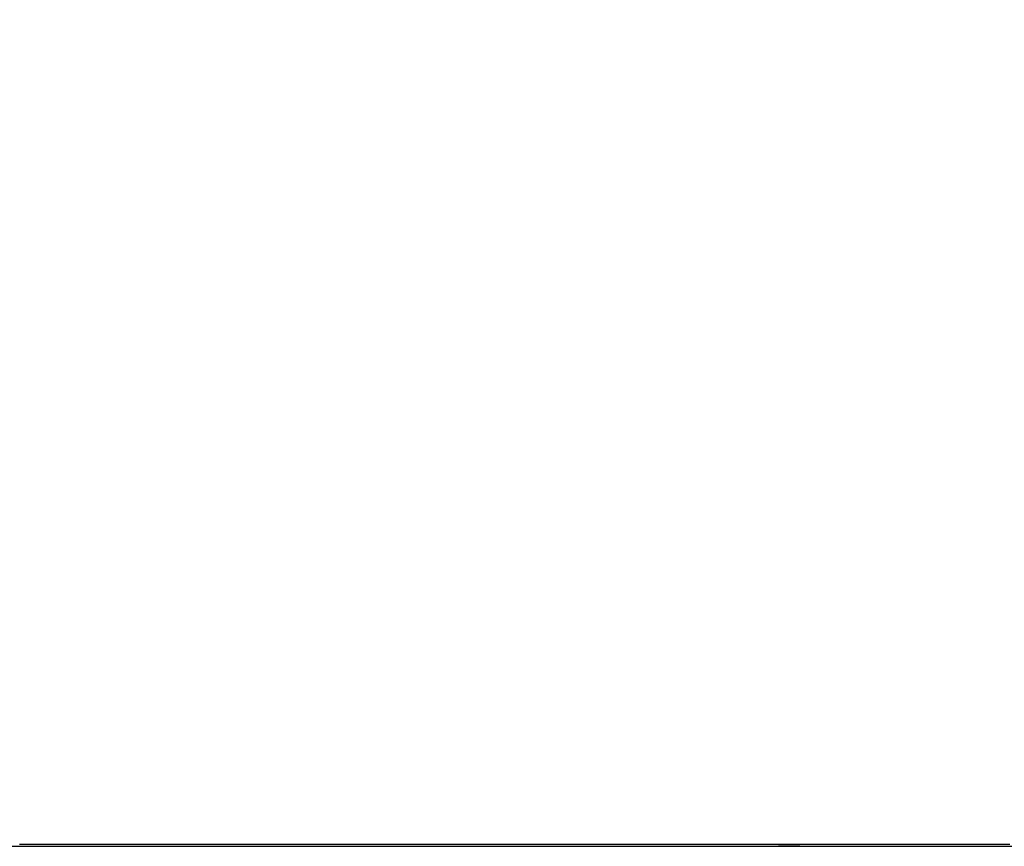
# Model space of a CAD drawing. Header units: millimetres. Extents: x 20 to 26560, y 40 to 18133.
# Tile 89 of 97: x 21331 to 22187, y 6017 to 6736. Entities that reach past the tile are written whole.
import ezdxf

# ---------------------------------------------------------------- set-up
doc = ezdxf.new("R2010")
doc.units = ezdxf.units.MM
doc.header["$LTSCALE"] = 2

msp = doc.modelspace()

# ---------------------------------------------------------------- linework, layer by layer
at = {"color": 7, "linetype": 'Continuous', "lineweight": 25}
msp.add_line((22009.42, 6016.65), (21990.7, 6016.65), dxfattribs=at)
at = {"color": 7, "linetype": 'Continuous', "lineweight": 25, "flags": 128}
for points in [[(21317.93, 6016.65), (21333.45, 6016.65), (21341.2, 6016.65), (21356.72, 6016.65), (21364.48, 6016.65), (21380, 6016.65), (21387.76, 6016.65), (21395.52, 6016.65), (21411.03, 6016.65), (21418.79, 6016.65), (21434.31, 6016.65), (21442.07, 6016.65), (21457.59, 6016.65), (21465.34, 6016.65), (21473.1, 6016.65), (21488.62, 6016.65), (21496.38, 6016.65), (21511.9, 6016.65), (21519.66, 6016.65), (21535.17, 6016.65), (21542.93, 6016.65), (21558.45, 6016.65), (21566.21, 6016.65), (21573.97, 6016.65), (21589.48, 6016.65), (21597.24, 6016.65), (21612.76, 6016.65), (21620.52, 6016.65), (21636.04, 6016.65), (21643.8, 6016.65), (21659.31, 6016.65), (21667.07, 6016.65), (21674.83, 6016.65), (21690.35, 6016.65), (21698.11, 6016.65), (21713.63, 6016.65), (21721.38, 6016.65), (21736.9, 6016.65), (21744.66, 6016.65), (21760.18, 6016.65), (21767.94, 6016.65), (21775.7, 6016.65), (21791.21, 6016.65), (21798.97, 6016.65), (21814.49, 6016.65), (21822.25, 6016.65), (21837.77, 6016.65), (21845.52, 6016.65), (21853.28, 6016.65), (21868.8, 6016.65), (21876.56, 6016.65), (21892.08, 6016.65), (21899.84, 6016.65), (21915.35, 6016.65), (21923.11, 6016.65), (21938.63, 6016.65), (21946.39, 6016.65), (21954.15, 6016.65), (21969.66, 6016.65), (21977.42, 6016.65), (21992.94, 6016.65), (22000.7, 6016.65), (22016.22, 6016.65), (22023.98, 6016.65), (22039.49, 6016.65), (22047.25, 6016.65), (22055.01, 6016.65), (22070.53, 6016.65), (22078.29, 6016.65), (22093.8, 6016.65), (22101.56, 6016.65), (22117.08, 6016.65), (22124.84, 6016.65), (22140.36, 6016.65), (22148.12, 6016.65), (22155.87, 6016.65), (22171.39, 6016.65), (22179.15, 6016.65), (22194.67, 6016.65)], [(21330.71, 6018.61), (21346.23, 6018.61), (21353.99, 6018.61), (21361.75, 6018.61), (21377.26, 6018.61), (21385.02, 6018.61), (21400.54, 6018.61), (21408.3, 6018.61), (21423.82, 6018.61), (21431.57, 6018.61), (21439.33, 6018.61), (21454.85, 6018.61), (21462.61, 6018.61), (21478.13, 6018.61), (21485.89, 6018.61), (21501.4, 6018.61), (21509.16, 6018.61), (21524.68, 6018.61), (21532.44, 6018.61), (21540.2, 6018.61), (21555.71, 6018.61), (21563.47, 6018.61), (21578.99, 6018.61), (21586.75, 6018.61), (21602.27, 6018.61), (21610.03, 6018.61), (21625.54, 6018.61), (21633.3, 6018.61), (21641.06, 6018.61), (21656.58, 6018.61), (21664.34, 6018.61), (21679.85, 6018.61), (21687.61, 6018.61), (21703.13, 6018.61), (21710.89, 6018.61), (21726.41, 6018.61), (21734.17, 6018.61), (21741.92, 6018.61), (21757.44, 6018.61), (21765.2, 6018.61), (21780.72, 6018.61), (21788.48, 6018.61), (21803.99, 6018.61), (21811.75, 6018.61), (21819.51, 6018.61), (21835.03, 6018.61), (21842.79, 6018.61), (21858.31, 6018.61), (21866.06, 6018.61), (21881.58, 6018.61), (21889.34, 6018.61), (21904.86, 6018.61), (21912.62, 6018.61), (21920.38, 6018.61), (21935.89, 6018.61), (21943.65, 6018.61), (21959.17, 6018.61), (21966.93, 6018.61), (21982.45, 6018.61), (21990.21, 6018.61), (22005.72, 6018.61), (22013.48, 6018.61), (22021.24, 6018.61), (22036.76, 6018.61), (22044.52, 6018.61), (22060.03, 6018.61), (22067.79, 6018.61), (22083.31, 6018.61), (22091.07, 6018.61), (22106.59, 6018.61), (22114.35, 6018.61), (22122.1, 6018.61), (22137.62, 6018.61), (22145.38, 6018.61), (22160.9, 6018.61), (22168.66, 6018.61), (22184.17, 6018.61), (22191.93, 6018.61)]]:
    msp.add_lwpolyline(points, dxfattribs=at)
at = {"color": 8, "linetype": 'Continuous', "lineweight": 25}
for points, knots in [([(22171.83, 7327.29), (22123.79, 7301.45), (22003.06, 7236.51), (21809.53, 7132.5), (21591.32, 7015.24), (21373.09, 6897.99), (21154.85, 6780.73), (20609.26, 6487.6), (20136.4, 6233.57), (19736.28, 6018.61)], [0, 0, 0, 0, 0.059204, 0.148804, 0.238404, 0.328003, 0.417603, 0.507202, 1, 1, 1, 1]), ([(21985.67, 7319.55), (21924.47, 7296.29), (21760.41, 7233.93), (21493.45, 7132.51), (21184.8, 7015.24), (20876.16, 6897.99), (20567.51, 6780.73), (19795.89, 6487.6), (19127.14, 6233.57), (18561.29, 6018.61)], [0, 0, 0, 0, 0.053613, 0.143745, 0.233877, 0.324009, 0.414141, 0.504273, 1, 1, 1, 1])]:
    msp.add_open_spline(points, degree=3, knots=knots, dxfattribs=at)

doc.saveas('drawing.dxf')
